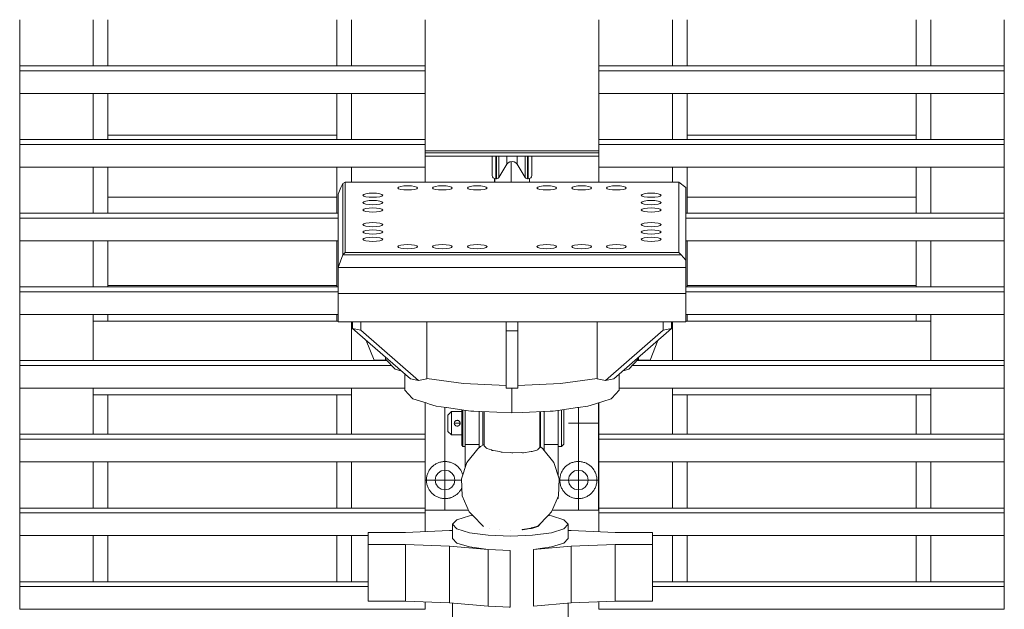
# Model space of a CAD drawing. Header units: millimetres. Extents: x 53746 to 116821, y -810352 to -765802.
# Tile 248 of 256: x 97089 to 97938, y -789579 to -789071. Entities that reach past the tile are written whole.
import ezdxf

# ---------------------------------------------------------------- set-up
doc = ezdxf.new("R2010")
doc.units = ezdxf.units.MM
doc.header["$MEASUREMENT"] = 0
doc.linetypes.add('DGN Style 2', pattern=[1526.188139, 1017.458759, -508.72938])
doc.linetypes.add('DGN Style 4', pattern=[2290.351719, 1144.460571, -572.230286, 1.430576, -572.230286])
for name, color, linetype, lineweight in [('Main Cradle', 7, 'Continuous', 0), ('Main Cradle Rails', 7, 'Continuous', 0), ('Main Cradle Tower', 7, 'Continuous', 0), ('Main Cradle Tower Rail Frame', 7, 'Continuous', 0)]:
    doc.layers.add(name, color=color, linetype=linetype, lineweight=lineweight)

# ---------------------------------------------------------------- blocks, each defined once
blk = doc.blocks.new('*U57')
at = {"layer": 'Main Cradle', "color": 7, "linetype": 'Continuous', "lineweight": 0}
for p, q in [((11882.38, -1093.78), (12079.8, -1093.78)), ((12381.86, -1093.78), (12579.33, -1093.78))]:
    blk.add_line(p, q, dxfattribs=at)
at = {"layer": 'Main Cradle Tower', "color": 7, "linetype": 'Continuous', "lineweight": 0}
for p, q in [((11806.32, -1033.87), (11806.32, -994.11)), ((11869.82, -994.11), (11869.82, -1033.87)), ((11882.38, -1033.87), (11882.38, -994.11)), ((12079.8, -994.11), (12079.8, -1033.87)), ((12092.36, -994.11), (12092.36, -1033.87)), ((12305.8, -994.11), (12305.8, -1033.87)), ((12369.36, -994.11), (12369.36, -1033.87)), ((12381.86, -1033.87), (12381.86, -994.11)), ((12579.33, -994.11), (12579.33, -1033.87)), ((12591.89, -994.11), (12591.89, -1033.87)), ((12655.39, -1033.87), (12655.39, -994.11)), ((11806.32, -1033.87), (11806.32, -1038.11)), ((12155.91, -1033.87), (11806.32, -1033.87)), ((12155.91, -1033.87), (12155.91, -1038.11)), ((12305.8, -1033.87), (12305.8, -1038.11)), ((12655.39, -1033.87), (12305.8, -1033.87)), ((12655.39, -1033.87), (12655.39, -1038.11)), ((12155.91, -1038.11), (11806.32, -1038.11)), ((12655.39, -1038.11), (12305.8, -1038.11)), ((11806.32, -1097.42), (11806.32, -1057.65)), ((12155.91, -1057.65), (11806.32, -1057.65)), ((11869.82, -1057.65), (11869.82, -1097.42)), ((11882.38, -1097.42), (11882.38, -1057.65)), ((12079.8, -1057.65), (12079.8, -1097.42)), ((12092.36, -1057.65), (12092.36, -1097.42)), ((12655.39, -1057.65), (12305.8, -1057.65)), ((12305.8, -1057.65), (12305.8, -1097.42)), ((12369.36, -1057.65), (12369.36, -1097.42)), ((12381.86, -1097.42), (12381.86, -1057.65)), ((12579.33, -1057.65), (12579.33, -1097.42)), ((12591.89, -1057.65), (12591.89, -1097.42)), ((12655.39, -1097.42), (12655.39, -1057.65)), ((11806.32, -1097.42), (11806.32, -1101.65)), ((12155.91, -1097.42), (11806.32, -1097.42)), ((12155.91, -1101.65), (11806.32, -1101.65)), ((12155.91, -1097.42), (12155.91, -1101.65)), ((12305.8, -1097.42), (12305.8, -1101.65)), ((12655.39, -1097.42), (12305.8, -1097.42)), ((12655.39, -1101.65), (12305.8, -1101.65)), ((12655.39, -1097.42), (12655.39, -1101.65)), ((12305.8, -1107.29), (12155.91, -1107.29)), ((12305.8, -1109.03), (12155.91, -1109.03)), ((12155.91, -1111.81), (12305.8, -1111.81)), ((12226.34, -1111.81), (12226.34, -1118.79)), ((12235.37, -1118.79), (12235.37, -1111.81)), ((12242.16, -1119.99), (12242.16, -1130.07)), ((11806.32, -1160.96), (11806.32, -1121.2)), ((12155.91, -1121.2), (11806.32, -1121.2)), ((11869.82, -1121.2), (11869.82, -1160.96)), ((11882.38, -1147.26), (11882.38, -1121.2)), ((12079.8, -1121.2), (12079.8, -1147.26)), ((12092.36, -1121.2), (12092.36, -1134.08)), ((12155.86, -1121.2), (12155.86, -1134.08)), ((12216.83, -1121.03), (12216.83, -1131.28)), ((12217.41, -1121.03), (12217.41, -1131.28)), ((12244.31, -1121.03), (12244.31, -1131.28)), ((12244.88, -1121.03), (12244.88, -1131.28)), ((12655.39, -1121.2), (12305.8, -1121.2)), ((12305.8, -1121.2), (12305.8, -1134.08)), ((12305.86, -1134.08), (12305.86, -1121.2)), ((12369.36, -1121.2), (12369.36, -1134.08)), ((12381.86, -1147.26), (12381.86, -1121.2)), ((12579.33, -1121.2), (12579.33, -1147.26)), ((12591.89, -1121.2), (12591.89, -1160.96)), ((12655.39, -1160.96), (12655.39, -1121.2)), ((12083.34, -1138.68), (12085.1, -1135.43)), ((12086.86, -1134.08), (12085.1, -1135.43)), ((12085.1, -1135.43), (12085.1, -1196.91)), ((12086.86, -1134.08), (12086.86, -1135.72)), ((12134.85, -1137.88), (12137.6, -1137.49)), ((12284.85, -1137.88), (12287.6, -1137.49)), ((12374.86, -1134.08), (12335.86, -1134.08)), ((12374.86, -1135.72), (12374.86, -1134.08)), ((12374.86, -1134.08), (12380.86, -1138.68)), ((12083.34, -1138.68), (12080.86, -1144.55)), ((12080.86, -1144.55), (12080.86, -1207.82)), ((12104.85, -1144.2), (12107.6, -1143.81)), ((12170.86, -1140.94), (12167.6, -1140.8)), ((12192.36, -1139.14), (12193, -1138.46)), ((12193, -1138.46), (12194.85, -1137.88)), ((12268.71, -1139.83), (12266.87, -1140.41)), ((12328.71, -1138.46), (12329.36, -1139.14)), ((12354.11, -1143.81), (12356.87, -1144.2)), ((12380.86, -1201.43), (12380.86, -1138.68)), ((11869.82, -1148.67), (11869.82, -1148.66)), ((11882.38, -1147.26), (12079.8, -1147.26)), ((11882.38, -1160.96), (11882.38, -1147.26)), ((12079.8, -1147.26), (12079.8, -1160.96)), ((12107.6, -1153.45), (12104.85, -1153.07)), ((12344.85, -1153.07), (12343, -1152.48)), ((12381.86, -1147.26), (12579.33, -1147.26)), ((12381.86, -1160.96), (12381.86, -1147.26)), ((12579.33, -1147.26), (12579.33, -1160.96)), ((12591.89, -1148.67), (12591.89, -1148.66)), ((11806.32, -1160.96), (11806.32, -1165.2)), ((12080.86, -1160.96), (11806.32, -1160.96)), ((12104.85, -1159.39), (12103, -1158.81)), ((12359.36, -1158.13), (12358.71, -1158.81)), ((12655.39, -1160.96), (12380.86, -1160.96)), ((12655.39, -1160.96), (12655.39, -1165.2)), ((12080.86, -1165.2), (11806.32, -1165.2)), ((12116.87, -1169.51), (12118.71, -1170.09)), ((12118.71, -1170.09), (12119.36, -1170.78)), ((12344.85, -1172.05), (12343, -1171.47)), ((12655.39, -1165.2), (12380.86, -1165.2)), ((12116.87, -1175.84), (12118.71, -1176.42)), ((12118.71, -1176.42), (12119.36, -1177.11)), ((12347.6, -1178.76), (12350.86, -1178.9)), ((11806.32, -1190.47), (11806.32, -1184.74)), ((11806.32, -1224.5), (11806.32, -1184.74)), ((12080.86, -1184.74), (11806.32, -1184.74)), ((11869.82, -1184.74), (11869.82, -1224.5)), ((11882.38, -1223.32), (11882.38, -1184.74)), ((12079.8, -1184.74), (12079.8, -1223.32)), ((12104.85, -1184.7), (12103, -1184.12)), ((12344.85, -1184.7), (12343, -1184.12)), ((12655.39, -1184.74), (12380.86, -1184.74)), ((12381.86, -1223.32), (12381.86, -1184.74)), ((12579.33, -1184.74), (12579.33, -1223.32)), ((12591.89, -1184.74), (12591.89, -1224.5)), ((12655.39, -1190.47), (12655.39, -1184.74)), ((12655.39, -1224.5), (12655.39, -1184.74)), ((11806.32, -1224.5), (11806.32, -1190.47)), ((11869.82, -1189.49), (11869.82, -1189.49)), ((12080.86, -1207.82), (12085.1, -1196.91)), ((12085.1, -1196.91), (12086.86, -1194.83)), ((12085.1, -1196.91), (12376.61, -1196.91)), ((12146.87, -1191.03), (12144.11, -1191.42)), ((12178.71, -1190.45), (12176.87, -1191.03)), ((12206.87, -1191.03), (12204.11, -1191.42)), ((12266.87, -1191.03), (12264.11, -1191.42)), ((12296.87, -1191.03), (12294.11, -1191.42)), ((12326.87, -1191.03), (12324.11, -1191.42)), ((12335.86, -1194.83), (12374.86, -1194.83)), ((12376.61, -1196.91), (12374.86, -1194.83)), ((12376.61, -1196.91), (12380.86, -1201.43)), ((12591.89, -1189.49), (12591.89, -1189.49)), ((12655.39, -1224.5), (12655.39, -1190.47)), ((12380.86, -1201.43), (12380.86, -1207.82)), ((12080.86, -1207.82), (12080.86, -1230.3)), ((12080.86, -1207.82), (12380.86, -1207.82)), ((12380.86, -1207.82), (12380.86, -1230.3)), ((11806.32, -1224.5), (11806.32, -1228.74)), ((12080.86, -1224.5), (11806.32, -1224.5)), ((12080.86, -1228.74), (11806.32, -1228.74)), ((12079.8, -1223.32), (11882.38, -1223.32)), ((11882.38, -1224.5), (11882.38, -1223.32)), ((11882.38, -1223.32), (11882.38, -1223.32)), ((12079.8, -1223.32), (12079.8, -1224.5)), ((12079.8, -1223.32), (12079.8, -1223.32)), ((12080.86, -1230.3), (12080.86, -1254.74)), ((12655.39, -1224.5), (12380.86, -1224.5)), ((12655.39, -1228.74), (12380.86, -1228.74)), ((12380.86, -1254.74), (12380.86, -1230.3)), ((12579.33, -1223.32), (12381.86, -1223.32)), ((12381.86, -1224.5), (12381.86, -1223.32)), ((12579.33, -1223.32), (12579.33, -1224.5)), ((12579.33, -1223.32), (12579.33, -1223.32)), ((12655.39, -1224.5), (12655.39, -1228.74)), ((11806.32, -1288.05), (11806.32, -1248.29)), ((11806.32, -1288.05), (11806.32, -1248.29)), ((12080.86, -1248.29), (11806.32, -1248.29)), ((11869.82, -1248.29), (11869.82, -1288.05)), ((12080.86, -1254.07), (11869.82, -1254.07)), ((11882.38, -1254.07), (11882.38, -1248.29)), ((12079.8, -1248.29), (12079.8, -1254.07)), ((12080.86, -1254.74), (12093.86, -1254.74)), ((12092.36, -1254.74), (12092.36, -1288.05)), ((12369.36, -1254.74), (12369.36, -1288.05)), ((12655.39, -1248.29), (12380.86, -1248.29)), ((12380.86, -1254.07), (12591.89, -1254.07)), ((12381.86, -1254.07), (12381.86, -1248.29)), ((12579.33, -1248.29), (12579.33, -1254.07)), ((12591.89, -1248.29), (12591.89, -1288.05)), ((12655.39, -1288.05), (12655.39, -1248.29)), ((12655.39, -1288.05), (12655.39, -1248.29)), ((12100.45, -1261.9), (12093.37, -1260.4)), ((12235.88, -1262.41), (12225.88, -1262.41)), ((12368.41, -1260.39), (12361.33, -1261.88)), ((12105.21, -1270.67), (12111.86, -1287.69)), ((12356.48, -1270.74), (12349.86, -1287.69)), ((11806.32, -1288.05), (11806.32, -1292.28)), ((12123.15, -1288.05), (11806.32, -1288.05)), ((12111.86, -1287.69), (12111.86, -1287.69)), ((12655.39, -1288.05), (12338.5, -1288.05)), ((12339.83, -1286.64), (12339.83, -1285.18)), ((12349.86, -1287.69), (12349.86, -1287.69)), ((12655.39, -1288.05), (12655.39, -1292.28)), ((12127.15, -1292.28), (11806.32, -1292.28)), ((12655.39, -1292.28), (12334.51, -1292.28)), ((12150.29, -1305.14), (12143.22, -1303.65)), ((12318.56, -1303.64), (12311.49, -1305.13)), ((11806.32, -1351.59), (11806.32, -1311.83)), ((11806.32, -1351.59), (11806.32, -1311.83)), ((12138.33, -1311.83), (11806.32, -1311.83)), ((11869.82, -1311.83), (11869.82, -1351.59)), ((12092.36, -1311.83), (12092.36, -1351.59)), ((12235.88, -1311.74), (12225.88, -1311.74)), ((12230.83, -1311.74), (12230.83, -1333.03)), ((12230.83, -1333.03), (12230.83, -1311.74)), ((12655.39, -1311.83), (12323.33, -1311.83)), ((12369.36, -1311.83), (12369.36, -1351.59)), ((12591.89, -1311.83), (12591.89, -1351.59)), ((12655.39, -1351.59), (12655.39, -1311.83)), ((12655.39, -1351.59), (12655.39, -1311.83)), ((12092.36, -1317.57), (11869.82, -1317.57)), ((11882.38, -1351.59), (11882.38, -1317.57)), ((12079.8, -1317.57), (12079.8, -1351.59)), ((12305.57, -1324.37), (12305.57, -1417.03)), ((12305.8, -1324.3), (12305.8, -1351.59)), ((12369.36, -1317.57), (12591.89, -1317.57)), ((12381.86, -1351.59), (12381.86, -1317.57)), ((12579.33, -1317.57), (12579.33, -1351.59)), ((12190.57, -1332.33), (12190.57, -1330.86)), ((12206.83, -1361.33), (12206.83, -1332.03)), ((12254.83, -1332.03), (12254.83, -1362.94)), ((12270.57, -1330.94), (12270.57, -1332.24)), ((12181.19, -1341.29), (12181.08, -1342.03)), ((12181.81, -1340.27), (12181.67, -1340.41)), ((12182.57, -1339.75), (12181.81, -1340.27)), ((12182.34, -1339.85), (12182.35, -1339.85)), ((12182.85, -1339.65), (12182.62, -1339.73)), ((12183.32, -1339.56), (12182.76, -1339.67)), ((12184.25, -1339.63), (12184.26, -1339.63)), ((12184.62, -1339.77), (12184.63, -1339.77)), ((12185.33, -1340.27), (12185.37, -1340.31)), ((12185.87, -1341.08), (12185.59, -1340.57)), ((12185.6, -1340.58), (12185.61, -1340.58)), ((12185.96, -1341.31), (12185.87, -1341.08)), ((12186.04, -1341.69), (12185.96, -1341.31)), ((12185.96, -1341.31), (12185.96, -1341.31)), ((12255.57, -1333.61), (12255.57, -1342.03)), ((12175.57, -1342.03), (12175.57, -1344.71)), ((12181.08, -1342.29), (12181.08, -1342.03)), ((12181.17, -1342.72), (12181.16, -1342.72)), ((12181.26, -1342.99), (12181.77, -1343.77)), ((12181.75, -1343.75), (12181.75, -1343.75)), ((12181.82, -1343.81), (12182.42, -1344.25)), ((12182.09, -1344.05), (12182.04, -1344.01)), ((12182.42, -1344.26), (12182.09, -1344.05)), ((12182.42, -1344.26), (12182.43, -1344.26)), ((12182.51, -1344.29), (12182.62, -1344.33)), ((12183.23, -1344.51), (12183.56, -1344.53)), ((12183.67, -1344.53), (12184.06, -1344.48)), ((12184.06, -1344.48), (12183.67, -1344.53)), ((12183.67, -1344.53), (12183.67, -1344.53)), ((12184.06, -1344.48), (12184.52, -1344.34)), ((12184.06, -1344.48), (12184.06, -1344.48)), ((12184.09, -1344.48), (12184.49, -1344.36)), ((12184.82, -1344.2), (12184.82, -1344.2)), ((12184.87, -1344.16), (12185.33, -1343.8)), ((12185.14, -1343.97), (12185.19, -1343.94)), ((12185.33, -1343.79), (12185.46, -1343.67)), ((12186, -1342.6), (12185.89, -1342.95)), ((12186.06, -1342.03), (12186.05, -1341.72)), ((12275.57, -1348.92), (12275.57, -1354.76)), ((11806.32, -1351.59), (11806.32, -1355.83)), ((12155.91, -1351.59), (11806.32, -1351.59)), ((12155.91, -1355.83), (11806.32, -1355.83)), ((12155.91, -1351.59), (12155.91, -1355.83)), ((12187.57, -1359.59), (12187.57, -1355.47)), ((12305.8, -1351.59), (12305.8, -1355.83)), ((12655.39, -1351.59), (12305.8, -1351.59)), ((12655.39, -1355.83), (12305.8, -1355.83)), ((12655.39, -1351.59), (12655.39, -1355.83)), ((12190.57, -1360.46), (12202.57, -1360.46)), ((12206.97, -1361.49), (12206.83, -1361.33)), ((12209.07, -1363.66), (12208.65, -1363.53)), ((12253, -1364.89), (12248.23, -1366.4)), ((12270.57, -1360.46), (12258.57, -1360.46)), ((12258.57, -1364.03), (12258.57, -1365.66)), ((12155.91, -1375.38), (11806.32, -1375.38)), ((11806.32, -1415.14), (11806.32, -1375.38)), ((11806.32, -1415.14), (11806.32, -1375.38)), ((11869.82, -1375.38), (11869.82, -1415.14)), ((11882.38, -1415.14), (11882.38, -1375.38)), ((12079.8, -1375.38), (12079.8, -1415.14)), ((12092.36, -1375.38), (12092.36, -1415.14)), ((12231.58, -1367.63), (12230.83, -1367.66)), ((12655.39, -1375.38), (12305.8, -1375.38)), ((12305.8, -1375.38), (12305.8, -1402.4)), ((12369.36, -1375.38), (12369.36, -1415.14)), ((12381.86, -1415.14), (12381.86, -1375.38)), ((12579.33, -1375.38), (12579.33, -1415.14)), ((12591.89, -1375.38), (12591.89, -1415.14)), ((12655.39, -1415.14), (12655.39, -1375.38)), ((12655.39, -1415.14), (12655.39, -1375.38)), ((12288.07, -1382.53), (12291.32, -1383.18)), ((12381.86, -1377.3), (12381.91, -1377.3)), ((12381.91, -1377.3), (12381.91, -1385.82)), ((12381.86, -1385.52), (12381.91, -1385.82)), ((12381.91, -1389.3), (12381.86, -1389.3)), ((12381.91, -1385.82), (12381.91, -1389.3)), ((12167.06, -1397.04), (12169.82, -1398.89)), ((11869.82, -1403.72), (11869.82, -1403.72)), ((12092.36, -1403.72), (12092.36, -1403.72)), ((12270.57, -1407.03), (12269.9, -1407.03)), ((12305.8, -1402.4), (12305.8, -1415.14)), ((12369.36, -1403.72), (12369.36, -1403.72)), ((12591.89, -1403.72), (12591.89, -1403.72)), ((11806.32, -1415.14), (11806.32, -1419.37)), ((12155.91, -1415.14), (11806.32, -1415.14)), ((12155.91, -1415.14), (12155.91, -1419.37)), ((12193.37, -1417.03), (12155.91, -1417.03)), ((12305.57, -1417.03), (12265.53, -1417.03)), ((12305.8, -1415.14), (12305.8, -1419.37)), ((12655.39, -1415.14), (12305.8, -1415.14)), ((12655.39, -1415.14), (12655.39, -1419.37)), ((12155.91, -1419.37), (11806.32, -1419.37)), ((12155.91, -1419.37), (12155.91, -1435.52)), ((12305.8, -1419.37), (12305.8, -1435.64)), ((12655.39, -1419.37), (12305.8, -1419.37)), ((12138.94, -1436.21), (12176.95, -1434.66)), ((12176.95, -1434.66), (12179.42, -1434.46)), ((12206.31, -1431.1), (12206.31, -1431.1)), ((12211.7, -1432.77), (12211.71, -1432.78)), ((12219.82, -1433.9), (12219.84, -1433.9)), ((12229.42, -1434.3), (12229.45, -1434.3)), ((12239.04, -1433.9), (12239.06, -1433.9)), ((12239.48, -1433.85), (12240.01, -1433.61)), ((12240.01, -1433.61), (12241.7, -1433.37)), ((12246.5, -1432.93), (12247.34, -1432.82)), ((12248.93, -1431.94), (12253, -1430.66)), ((12254.83, -1428.82), (12254.83, -1429.26)), ((12281.84, -1434.66), (12279.42, -1434.46)), ((12319.85, -1436.21), (12281.84, -1434.66)), ((11806.32, -1450.46), (11806.32, -1438.92)), ((11806.32, -1478.68), (11806.32, -1438.92)), ((12106.92, -1438.92), (11806.32, -1438.92)), ((11869.82, -1438.92), (11869.82, -1478.68)), ((11882.38, -1478.68), (11882.38, -1438.92)), ((12079.8, -1438.92), (12079.8, -1478.68)), ((12092.36, -1438.92), (12092.36, -1478.68)), ((12106.92, -1446.51), (12106.92, -1436.21)), ((12106.92, -1436.21), (12138.94, -1436.21)), ((12351.87, -1436.21), (12319.85, -1436.21)), ((12351.87, -1436.21), (12351.87, -1446.51)), ((12655.39, -1438.92), (12351.87, -1438.92)), ((12369.36, -1438.92), (12369.36, -1478.68)), ((12381.86, -1478.68), (12381.86, -1438.92)), ((12579.33, -1438.92), (12579.33, -1478.68)), ((12591.89, -1438.92), (12591.89, -1478.68)), ((12655.39, -1450.46), (12655.39, -1438.92)), ((12655.39, -1478.68), (12655.39, -1438.92)), ((11806.32, -1478.68), (11806.32, -1450.46)), ((11869.82, -1449.49), (11869.82, -1449.49)), ((12092.36, -1449.49), (12092.36, -1449.49)), ((12106.92, -1495.43), (12106.92, -1446.51)), ((12138.94, -1446.51), (12106.92, -1446.51)), ((12138.94, -1495.43), (12138.94, -1446.51)), ((12138.94, -1446.51), (12176.95, -1448.05)), ((12176.95, -1496.98), (12176.95, -1448.05)), ((12176.95, -1448.05), (12210.39, -1450.88)), ((12210.29, -1450.87), (12229.41, -1451.65)), ((12210.39, -1499.81), (12210.39, -1450.88)), ((12210.39, -1450.88), (12229.41, -1451.65)), ((12229.41, -1451.65), (12229.41, -1500.58)), ((12281.84, -1448.05), (12249.38, -1450.8)), ((12249.38, -1499.73), (12249.38, -1450.8)), ((12319.85, -1446.51), (12281.84, -1448.05)), ((12281.84, -1496.98), (12281.84, -1448.05)), ((12319.85, -1495.43), (12319.85, -1446.51)), ((12351.87, -1446.51), (12319.85, -1446.51)), ((12351.87, -1495.43), (12351.87, -1446.51)), ((12369.36, -1449.49), (12369.36, -1449.49)), ((12591.89, -1449.49), (12591.89, -1449.49)), ((12655.39, -1478.68), (12655.39, -1450.46)), ((11806.32, -1478.68), (11806.32, -1482.92)), ((12106.92, -1478.68), (11806.32, -1478.68)), ((12106.92, -1482.92), (11806.32, -1482.92)), ((12655.39, -1478.68), (12351.87, -1478.68)), ((12655.39, -1482.92), (12351.87, -1482.92)), ((12655.39, -1478.68), (12655.39, -1482.92)), ((12155.91, -1502.46), (11806.32, -1502.46)), ((12106.92, -1495.43), (12138.94, -1495.43)), ((12176.95, -1496.98), (12138.94, -1495.43)), ((12210.39, -1499.81), (12176.95, -1496.98)), ((12229.41, -1500.58), (12210.39, -1499.81)), ((12228.41, -1500.54), (12229.41, -1500.58)), ((12249.38, -1499.73), (12281.84, -1496.98)), ((12249.39, -1499.73), (12249.38, -1499.73)), ((12281.84, -1496.98), (12319.85, -1495.43)), ((12655.39, -1502.46), (12305.8, -1502.46)), ((12319.85, -1495.43), (12351.87, -1495.43))]:
    blk.add_line(p, q, dxfattribs=at)
at = {"layer": 'Main Cradle Tower', "color": 7, "linetype": 'DGN Style 4', "lineweight": 0}
for p, q in [((12230.09, -1134.08), (12230.08, -1116.39)), ((12173.07, -1417.03), (12173.07, -1328.4)), ((12288.07, -1417.03), (12288.07, -1328.47)), ((12186.06, -1342.03), (12181.08, -1342.03)), ((12305.8, -1342.03), (12279.65, -1342.03)), ((12187.39, -1391.03), (12155.86, -1391.03)), ((12271.51, -1391.03), (12305.57, -1391.03))]:
    blk.add_line(p, q, dxfattribs=at)
at = {"layer": 'Main Cradle Tower', "color": 7, "linetype": 'Continuous', "lineweight": 0, "flags": 128}
for points in [[(12155.86, -994.11), (12155.86, -1032.92), (12155.86, -1033.87)], [(12305.86, -1033.87), (12305.86, -1032.92), (12305.86, -994.11)], [(11806.32, -1038.11), (11806.32, -1057.65), (11806.32, -1057.65)], [(12155.91, -1038.11), (12155.91, -1057.65), (12155.91, -1057.65)], [(12305.8, -1038.11), (12305.8, -1057.65), (12305.8, -1057.65)], [(12655.39, -1038.11), (12655.39, -1057.65), (12655.39, -1057.65)], [(12155.86, -1057.65), (12155.86, -1075.73), (12155.86, -1096.37), (12155.86, -1097.42)], [(12305.86, -1097.42), (12305.86, -1096.37), (12305.86, -1075.73), (12305.86, -1057.65)], [(11806.32, -1101.65), (11806.32, -1121.2), (11806.32, -1121.2)], [(12155.91, -1101.65), (12155.91, -1121.2), (12155.91, -1121.2)], [(12305.8, -1101.65), (12305.8, -1121.2), (12305.8, -1121.2)], [(12655.39, -1101.65), (12655.39, -1121.2), (12655.39, -1121.2)], [(12247.88, -1111.81), (12247.88, -1118.49), (12247.88, -1128.32), (12247.65, -1129.45), (12247, -1130.41), (12246.03, -1131.05), (12244.88, -1131.28), (12244.31, -1131.28), (12243.46, -1131.13), (12242.71, -1130.71), (12242.16, -1130.07), (12235.37, -1118.79), (12234.2, -1117.44), (12232.63, -1116.56), (12230.86, -1116.26), (12229.08, -1116.56), (12227.51, -1117.44), (12226.34, -1118.79), (12219.56, -1130.07), (12219, -1130.71), (12218.25, -1131.13), (12217.41, -1131.28), (12216.83, -1131.28), (12215.68, -1131.05), (12214.71, -1130.41), (12214.06, -1129.45), (12213.83, -1128.32), (12213.83, -1118.49), (12213.83, -1111.81)], [(12216.83, -1111.81), (12216.83, -1121.03), (12216.83, -1121.03)], [(12217.41, -1111.81), (12217.41, -1121.03), (12217.41, -1121.03)], [(12219.56, -1111.81), (12219.56, -1119.99), (12219.56, -1130.07)], [(12242.16, -1111.81), (12242.16, -1119.99), (12242.16, -1119.99)], [(12244.31, -1111.81), (12244.31, -1121.03), (12244.31, -1121.03)], [(12244.88, -1111.81), (12244.88, -1121.03), (12244.88, -1121.03)], [(12335.86, -1134.08), (12305.86, -1134.08), (12275.86, -1134.08), (12230.86, -1134.08), (12155.86, -1134.08), (12125.86, -1134.08), (12094.61, -1134.08), (12086.86, -1134.08)], [(12086.86, -1135.72), (12086.86, -1142.31), (12086.86, -1148.63), (12086.86, -1164.45), (12086.86, -1173.94), (12086.86, -1180.27), (12086.86, -1186.6), (12086.86, -1194.83), (12094.61, -1194.83), (12125.86, -1194.83), (12155.86, -1194.83), (12230.86, -1194.83), (12275.86, -1194.83), (12305.86, -1194.83), (12335.86, -1194.83)], [(12137.6, -1137.49), (12140.86, -1137.35), (12144.11, -1137.49), (12146.87, -1137.88), (12148.71, -1138.46), (12149.36, -1139.14)], [(12162.36, -1139.14), (12163, -1138.46), (12164.85, -1137.88), (12167.6, -1137.49), (12170.86, -1137.35), (12174.11, -1137.49), (12176.87, -1137.88), (12178.71, -1138.46), (12179.36, -1139.14)], [(12194.85, -1137.88), (12197.6, -1137.49), (12200.86, -1137.35), (12204.11, -1137.49), (12206.87, -1137.88), (12208.71, -1138.46), (12209.36, -1139.14)], [(12252.36, -1139.14), (12253, -1138.46), (12254.85, -1137.88), (12257.6, -1137.49), (12260.86, -1137.35), (12264.11, -1137.49), (12266.87, -1137.88), (12268.71, -1138.46), (12269.36, -1139.14)], [(12287.6, -1137.49), (12290.86, -1137.35), (12294.11, -1137.49), (12296.87, -1137.88), (12298.71, -1138.46), (12299.36, -1139.14)], [(12312.36, -1139.14), (12313, -1138.46), (12314.85, -1137.88), (12317.6, -1137.49), (12320.86, -1137.35), (12324.11, -1137.49), (12326.87, -1137.88), (12328.71, -1138.46)], [(12374.86, -1194.83), (12374.86, -1186.6), (12374.86, -1180.27), (12374.86, -1173.94), (12374.86, -1164.45), (12374.86, -1148.63), (12374.86, -1142.31), (12374.86, -1135.72)], [(12102.36, -1145.47), (12103, -1144.78), (12104.85, -1144.2)], [(12119.36, -1145.47), (12119.36, -1145.47), (12118.71, -1146.16), (12116.87, -1146.74), (12114.11, -1147.13), (12110.86, -1147.26), (12107.6, -1147.13), (12104.85, -1146.74), (12103, -1146.16), (12102.36, -1145.47), (12102.36, -1145.47)], [(12107.6, -1143.81), (12110.86, -1143.68), (12114.11, -1143.81), (12116.87, -1144.2), (12118.71, -1144.78), (12119.36, -1145.47)], [(12132.36, -1139.14), (12133, -1138.46), (12134.85, -1137.88)], [(12149.36, -1139.14), (12149.36, -1139.14), (12148.71, -1139.83), (12146.87, -1140.41), (12144.11, -1140.8), (12140.86, -1140.94), (12137.6, -1140.8), (12134.85, -1140.41), (12133, -1139.83), (12132.36, -1139.14), (12132.36, -1139.14)], [(12167.6, -1140.8), (12164.85, -1140.41), (12163, -1139.83), (12162.36, -1139.14), (12162.36, -1139.14)], [(12179.36, -1139.14), (12179.36, -1139.14), (12178.71, -1139.83), (12176.87, -1140.41), (12174.11, -1140.8), (12170.86, -1140.94)], [(12209.36, -1139.14), (12209.36, -1139.14), (12208.71, -1139.83), (12206.87, -1140.41), (12204.11, -1140.8), (12200.86, -1140.94), (12197.6, -1140.8), (12194.85, -1140.41), (12193, -1139.83), (12192.36, -1139.14), (12192.36, -1139.14)], [(12266.87, -1140.41), (12264.11, -1140.8), (12260.86, -1140.94), (12257.6, -1140.8), (12254.85, -1140.41), (12253, -1139.83), (12252.36, -1139.14), (12252.36, -1139.14)], [(12269.36, -1139.14), (12269.36, -1139.14), (12268.71, -1139.83)], [(12282.36, -1139.14), (12283, -1138.46), (12284.85, -1137.88)], [(12299.36, -1139.14), (12299.36, -1139.14), (12298.71, -1139.83), (12296.87, -1140.41), (12294.11, -1140.8), (12290.86, -1140.94), (12287.6, -1140.8), (12284.85, -1140.41), (12283, -1139.83), (12282.36, -1139.14), (12282.36, -1139.14)], [(12329.36, -1139.14), (12329.36, -1139.14), (12328.71, -1139.83), (12326.87, -1140.41), (12324.11, -1140.8), (12320.86, -1140.94), (12317.6, -1140.8), (12314.85, -1140.41), (12313, -1139.83), (12312.36, -1139.14), (12312.36, -1139.14)], [(12342.36, -1145.47), (12343, -1144.78), (12344.85, -1144.2), (12347.6, -1143.81), (12350.86, -1143.68), (12354.11, -1143.81)], [(12359.36, -1145.47), (12359.36, -1145.47), (12358.71, -1146.16), (12356.87, -1146.74), (12354.11, -1147.13), (12350.86, -1147.26), (12347.6, -1147.13), (12344.85, -1146.74), (12343, -1146.16), (12342.36, -1145.47), (12342.36, -1145.47)], [(12356.87, -1144.2), (12358.71, -1144.78), (12359.36, -1145.47)], [(12102.36, -1151.8), (12103, -1151.11), (12104.85, -1150.53), (12107.6, -1150.14), (12110.86, -1150.01), (12114.11, -1150.14), (12116.87, -1150.53), (12118.71, -1151.11), (12119.36, -1151.8)], [(12104.85, -1153.07), (12103, -1152.48), (12102.36, -1151.8), (12102.36, -1151.8)], [(12119.36, -1151.8), (12119.36, -1151.8), (12118.71, -1152.48), (12116.87, -1153.07), (12114.11, -1153.45), (12110.86, -1153.59), (12107.6, -1153.45)], [(12342.36, -1151.8), (12343, -1151.11), (12344.85, -1150.53), (12347.6, -1150.14), (12350.86, -1150.01), (12354.11, -1150.14), (12356.87, -1150.53), (12358.71, -1151.11), (12359.36, -1151.8)], [(12343, -1152.48), (12342.36, -1151.8), (12342.36, -1151.8)], [(12359.36, -1151.8), (12359.36, -1151.8), (12358.71, -1152.48), (12356.87, -1153.07), (12354.11, -1153.45), (12350.86, -1153.59), (12347.6, -1153.45), (12344.85, -1153.07)], [(12102.36, -1158.13), (12103, -1157.44), (12104.85, -1156.86), (12107.6, -1156.47), (12110.86, -1156.33), (12114.11, -1156.47), (12116.87, -1156.86), (12118.71, -1157.44), (12119.36, -1158.13)], [(12103, -1158.81), (12102.36, -1158.13), (12102.36, -1158.13)], [(12119.36, -1158.13), (12119.36, -1158.13), (12118.71, -1158.81), (12116.87, -1159.39), (12114.11, -1159.78), (12110.86, -1159.92), (12107.6, -1159.78), (12104.85, -1159.39)], [(12342.36, -1158.13), (12343, -1157.44), (12344.85, -1156.86), (12347.6, -1156.47), (12350.86, -1156.33), (12354.11, -1156.47), (12356.87, -1156.86), (12358.71, -1157.44), (12359.36, -1158.13)], [(12358.71, -1158.81), (12356.87, -1159.39), (12354.11, -1159.78), (12350.86, -1159.92), (12347.6, -1159.78), (12344.85, -1159.39), (12343, -1158.81), (12342.36, -1158.13), (12342.36, -1158.13)], [(11806.32, -1165.2), (11806.32, -1184.74), (11806.32, -1184.74)], [(12102.36, -1170.78), (12103, -1170.09), (12104.85, -1169.51), (12107.6, -1169.12), (12110.86, -1168.99), (12114.11, -1169.12), (12116.87, -1169.51)], [(12119.36, -1170.78), (12119.36, -1170.78), (12118.71, -1171.47), (12116.87, -1172.05), (12114.11, -1172.44), (12110.86, -1172.57), (12107.6, -1172.44), (12104.85, -1172.05), (12103, -1171.47), (12102.36, -1170.78), (12102.36, -1170.78)], [(12342.36, -1170.78), (12343, -1170.09), (12344.85, -1169.51), (12347.6, -1169.12), (12350.86, -1168.99), (12354.11, -1169.12), (12356.87, -1169.51), (12358.71, -1170.09), (12359.36, -1170.78)], [(12343, -1171.47), (12342.36, -1170.78), (12342.36, -1170.78)], [(12359.36, -1170.78), (12359.36, -1170.78), (12358.71, -1171.47), (12356.87, -1172.05), (12354.11, -1172.44), (12350.86, -1172.57), (12347.6, -1172.44), (12344.85, -1172.05)], [(12655.39, -1165.2), (12655.39, -1184.74), (12655.39, -1184.74)], [(12102.36, -1177.11), (12103, -1176.42), (12104.85, -1175.84), (12107.6, -1175.45), (12110.86, -1175.32), (12114.11, -1175.45), (12116.87, -1175.84)], [(12119.36, -1177.11), (12119.36, -1177.11), (12118.71, -1177.79), (12116.87, -1178.38), (12114.11, -1178.76), (12110.86, -1178.9), (12107.6, -1178.76), (12104.85, -1178.38), (12103, -1177.79), (12102.36, -1177.11), (12102.36, -1177.11)], [(12359.36, -1177.11), (12358.71, -1176.42), (12356.87, -1175.84), (12354.11, -1175.45), (12350.86, -1175.32), (12347.6, -1175.45), (12344.85, -1175.84), (12343, -1176.42), (12342.36, -1177.11)], [(12347.6, -1178.76), (12344.85, -1178.38), (12343, -1177.79), (12342.36, -1177.11), (12342.36, -1177.11)], [(12359.36, -1177.11), (12359.36, -1177.11), (12358.71, -1177.79), (12356.87, -1178.38), (12354.11, -1178.76), (12350.86, -1178.9)], [(12102.36, -1183.44), (12103, -1182.75), (12104.85, -1182.17), (12107.6, -1181.78), (12110.86, -1181.64), (12114.11, -1181.78), (12116.87, -1182.17), (12118.71, -1182.75), (12119.36, -1183.44)], [(12103, -1184.12), (12102.36, -1183.44), (12102.36, -1183.44)], [(12119.36, -1183.44), (12119.36, -1183.44), (12118.71, -1184.12), (12116.87, -1184.7), (12114.11, -1185.09), (12110.86, -1185.23), (12107.6, -1185.09), (12104.85, -1184.7)], [(12132.36, -1189.76), (12133, -1189.08), (12134.85, -1188.5), (12137.6, -1188.11), (12140.86, -1187.97), (12144.11, -1188.11), (12146.87, -1188.5), (12148.71, -1189.08), (12149.36, -1189.76)], [(12162.36, -1189.76), (12163, -1189.08), (12164.85, -1188.5), (12167.6, -1188.11), (12170.86, -1187.97), (12174.11, -1188.11), (12176.87, -1188.5), (12178.71, -1189.08), (12179.36, -1189.76)], [(12192.36, -1189.76), (12193, -1189.08), (12194.85, -1188.5), (12197.6, -1188.11), (12200.86, -1187.97), (12204.11, -1188.11), (12206.87, -1188.5), (12208.71, -1189.08), (12209.36, -1189.76)], [(12252.36, -1189.76), (12253, -1189.08), (12254.85, -1188.5), (12257.6, -1188.11), (12260.86, -1187.97), (12264.11, -1188.11), (12266.87, -1188.5), (12268.71, -1189.08), (12269.36, -1189.76)], [(12282.36, -1189.76), (12283, -1189.08), (12284.85, -1188.5), (12287.6, -1188.11), (12290.86, -1187.97), (12294.11, -1188.11), (12296.87, -1188.5), (12298.71, -1189.08), (12299.36, -1189.76)], [(12312.36, -1189.76), (12313, -1189.08), (12314.85, -1188.5), (12317.6, -1188.11), (12320.86, -1187.97), (12324.11, -1188.11), (12326.87, -1188.5), (12328.71, -1189.08), (12329.36, -1189.76)], [(12342.36, -1183.44), (12343, -1182.75), (12344.85, -1182.17), (12347.6, -1181.78), (12350.86, -1181.64), (12354.11, -1181.78), (12356.87, -1182.17), (12358.71, -1182.75), (12359.36, -1183.44)], [(12343, -1184.12), (12342.36, -1183.44), (12342.36, -1183.44)], [(12359.36, -1183.44), (12359.36, -1183.44), (12358.71, -1184.12), (12356.87, -1184.7), (12354.11, -1185.09), (12350.86, -1185.23), (12347.6, -1185.09), (12344.85, -1184.7)], [(12144.11, -1191.42), (12140.86, -1191.56), (12137.6, -1191.42), (12134.85, -1191.03), (12133, -1190.45), (12132.36, -1189.76), (12132.36, -1189.76)], [(12149.36, -1189.76), (12149.36, -1189.76), (12148.71, -1190.45), (12146.87, -1191.03)], [(12176.87, -1191.03), (12174.11, -1191.42), (12170.86, -1191.56), (12167.6, -1191.42), (12164.85, -1191.03), (12163, -1190.45), (12162.36, -1189.76), (12162.36, -1189.76)], [(12179.36, -1189.76), (12179.36, -1189.76), (12178.71, -1190.45)], [(12204.11, -1191.42), (12200.86, -1191.56), (12197.6, -1191.42), (12194.85, -1191.03), (12193, -1190.45), (12192.36, -1189.76), (12192.36, -1189.76)], [(12209.36, -1189.76), (12209.36, -1189.76), (12208.71, -1190.45), (12206.87, -1191.03)], [(12264.11, -1191.42), (12260.86, -1191.56), (12257.6, -1191.42), (12254.85, -1191.03), (12253, -1190.45), (12252.36, -1189.76), (12252.36, -1189.76)], [(12269.36, -1189.76), (12269.36, -1189.76), (12268.71, -1190.45), (12266.87, -1191.03)], [(12294.11, -1191.42), (12290.86, -1191.56), (12287.6, -1191.42), (12284.85, -1191.03), (12283, -1190.45), (12282.36, -1189.76), (12282.36, -1189.76)], [(12299.36, -1189.76), (12299.36, -1189.76), (12298.71, -1190.45), (12296.87, -1191.03)], [(12324.11, -1191.42), (12320.86, -1191.56), (12317.6, -1191.42), (12314.85, -1191.03), (12313, -1190.45), (12312.36, -1189.76), (12312.36, -1189.76)], [(12329.36, -1189.76), (12329.36, -1189.76), (12328.71, -1190.45), (12326.87, -1191.03)], [(11806.32, -1228.74), (11806.32, -1248.29), (11806.32, -1248.29)], [(12080.86, -1230.3), (12380.86, -1230.3), (12380.86, -1230.3)], [(12655.39, -1228.74), (12655.39, -1248.29), (12655.39, -1248.29)], [(12093.37, -1254.74), (12093.37, -1260.4), (12143.22, -1303.65)], [(12093.86, -1254.74), (12125.86, -1254.74), (12151.14, -1254.74), (12162.14, -1254.74), (12171.64, -1254.74), (12215.09, -1254.74), (12246.59, -1254.74), (12275.86, -1254.74), (12290.04, -1254.74), (12310.54, -1254.74), (12335.86, -1254.74), (12380.86, -1254.74)], [(12100.45, -1254.74), (12100.45, -1261.9), (12150.29, -1305.14)], [(12150.29, -1305.14), (12157.37, -1303.65), (12157.37, -1254.74)], [(12225.88, -1254.74), (12225.88, -1262.41), (12225.88, -1311.74)], [(12235.88, -1254.74), (12235.88, -1262.41), (12235.88, -1311.74)], [(12311.49, -1305.13), (12304.41, -1303.64), (12304.41, -1254.74)], [(12361.33, -1254.74), (12361.33, -1261.88), (12311.49, -1305.13)], [(12368.41, -1254.74), (12368.41, -1260.39), (12318.56, -1303.64)], [(12111.86, -1287.69), (12121.86, -1287.69), (12121.86, -1285.12)], [(12121.86, -1286.67), (12130.12, -1295.44), (12135.83, -1297.24)], [(12325.99, -1297.19), (12331.53, -1295.44), (12339.83, -1286.64), (12339.83, -1286.64)], [(12349.86, -1287.69), (12339.86, -1287.69), (12339.86, -1285.16)], [(11806.32, -1292.28), (11806.32, -1311.83), (11806.32, -1311.83)], [(12655.39, -1292.28), (12655.39, -1311.83), (12655.39, -1311.83)], [(12230.83, -1333.03), (12204.75, -1331.94), (12198.03, -1331.66), (12195.43, -1331.55), (12191.31, -1330.97), (12174.31, -1328.57), (12174.02, -1328.53), (12165.42, -1327.32), (12159.69, -1325.51), (12156.74, -1324.58), (12145.37, -1320.99), (12144.86, -1320.45), (12138.34, -1313.53), (12138.33, -1313.52), (12138.33, -1299.41)], [(12157.37, -1303.41), (12189.11, -1307.88), (12225.88, -1309.42)], [(12323.33, -1299.5), (12323.33, -1313.52), (12316.81, -1320.43), (12316.29, -1320.99), (12302, -1325.5), (12296.23, -1327.32), (12287.91, -1328.49), (12287.64, -1328.53), (12287.34, -1328.57), (12270.34, -1330.97), (12266.23, -1331.55), (12263.63, -1331.66), (12239.9, -1332.65), (12230.83, -1333.03)], [(12235.88, -1309.42), (12272.54, -1307.88), (12304.41, -1303.39)], [(12155.86, -1324.3), (12155.86, -1332.58), (12155.86, -1351.59)], [(12305.86, -1351.59), (12305.86, -1332.58), (12305.86, -1324.28)], [(12175.57, -1342.03), (12175.57, -1339.35), (12175.57, -1337.08), (12175.57, -1335.57), (12175.57, -1335.03), (12178.57, -1332.03), (12187.57, -1332.03)], [(12178.57, -1352.03), (12178.57, -1351.27), (12178.57, -1349.1), (12178.57, -1345.86), (12178.57, -1342.03), (12178.57, -1338.21), (12178.57, -1334.96), (12178.57, -1332.79), (12178.57, -1332.03)], [(12187.57, -1355.47), (12187.57, -1349.3), (12187.57, -1342.03), (12187.57, -1334.76), (12187.57, -1330.44)], [(12188.57, -1330.58), (12188.57, -1334.38), (12188.57, -1342.03), (12188.57, -1349.69), (12188.57, -1356.18), (12188.57, -1360.51), (12188.57, -1362.03)], [(12190.57, -1332.24), (12190.57, -1334.38), (12190.57, -1334.4)], [(12202.57, -1350.45), (12202.57, -1342.03), (12202.57, -1333.61), (12202.57, -1331.85)], [(12205.57, -1331.97), (12205.57, -1333.61), (12205.57, -1342.03), (12205.57, -1350.45), (12205.57, -1357.59), (12205.57, -1360.92)], [(12205.57, -1333.61), (12205.57, -1333.61), (12205.57, -1331.97)], [(12255.57, -1350.45), (12255.57, -1342.03), (12255.57, -1333.61), (12255.57, -1331.99)], [(12255.57, -1331.99), (12255.57, -1333.61), (12255.57, -1333.61)], [(12258.57, -1331.87), (12258.57, -1333.61), (12258.57, -1342.03), (12258.57, -1350.45), (12258.57, -1357.59), (12258.57, -1362.36), (12258.57, -1364.03), (12257.21, -1364.03)], [(12270.57, -1334.4), (12270.57, -1334.38), (12270.57, -1332.24)], [(12273.57, -1362.03), (12273.57, -1360.51), (12273.57, -1356.18), (12273.57, -1349.69), (12273.57, -1342.03), (12273.57, -1334.38), (12273.57, -1330.51)], [(12275.57, -1330.23), (12275.57, -1335.14), (12275.57, -1342.03), (12275.57, -1348.92)], [(12181.08, -1342.03), (12181.07, -1341.89), (12181.14, -1341.45), (12181.26, -1341.08), (12181.26, -1341.07), (12181.47, -1340.67), (12181.7, -1340.37), (12181.81, -1340.27), (12182.04, -1340.06), (12182.34, -1339.85)], [(12181.7, -1340.37), (12181.27, -1341.08), (12181.14, -1341.45)], [(12182.62, -1339.73), (12182.62, -1339.73), (12182.34, -1339.85), (12182.34, -1339.85)], [(12182.62, -1339.73), (12182.76, -1339.67), (12183.13, -1339.57), (12183.57, -1339.53), (12183.82, -1339.55)], [(12183.82, -1339.55), (12183.57, -1339.54), (12183.13, -1339.57)], [(12184.25, -1339.63), (12183.82, -1339.55), (12183.82, -1339.55)], [(12183.82, -1339.55), (12183.82, -1339.55), (12184.25, -1339.63), (12184.25, -1339.63)], [(12184.26, -1339.63), (12183.82, -1339.55), (12183.82, -1339.55)], [(12184.63, -1339.77), (12184.63, -1339.77), (12184.52, -1339.73), (12184.25, -1339.63), (12184.25, -1339.63)], [(12185.46, -1340.42), (12185.33, -1340.27), (12184.63, -1339.77)], [(12184.63, -1339.77), (12185.02, -1340), (12185.31, -1340.24), (12185.33, -1340.27)], [(12185.61, -1340.58), (12185.61, -1340.58), (12185.33, -1340.27), (12185.33, -1340.27)], [(12185.61, -1340.58), (12185.79, -1340.89), (12185.87, -1341.08)], [(12185.96, -1341.31), (12186.04, -1341.69), (12186.06, -1342.03), (12186.06, -1342.03), (12186.07, -1342.13), (12186.02, -1342.53)], [(12190.57, -1342.03), (12190.57, -1342.03), (12190.57, -1334.42), (12190.57, -1334.4)], [(12205.57, -1342.03), (12205.57, -1342.03), (12205.57, -1333.61)], [(12270.57, -1334.4), (12270.57, -1334.42), (12270.57, -1342.03), (12270.57, -1342.03)], [(12187.57, -1352.03), (12178.57, -1352.03), (12175.57, -1349.03), (12175.57, -1348.5), (12175.57, -1346.98), (12175.57, -1344.71)], [(12181.08, -1342.29), (12181.08, -1342.29), (12181.08, -1342.29)], [(12181.08, -1342.29), (12181.08, -1342.29), (12181.17, -1342.72), (12181.17, -1342.72)], [(12181.16, -1342.72), (12181.27, -1342.99), (12181.27, -1343)], [(12181.75, -1343.75), (12181.52, -1343.47), (12181.29, -1343.07), (12181.26, -1342.99), (12181.17, -1342.72)], [(12181.75, -1343.75), (12181.75, -1343.75), (12181.8, -1343.8), (12182.09, -1344.05), (12182.09, -1344.05)], [(12182.62, -1344.33), (12182.42, -1344.26), (12182.42, -1344.26)], [(12182.5, -1344.29), (12182.62, -1344.33), (12183.23, -1344.51)], [(12183.57, -1344.53), (12183.23, -1344.51), (12182.84, -1344.42), (12182.62, -1344.33)], [(12183.57, -1344.53), (12183.57, -1344.53), (12183.67, -1344.53), (12183.67, -1344.53)], [(12184.49, -1344.36), (12184.06, -1344.48), (12184.06, -1344.48)], [(12184.82, -1344.2), (12184.52, -1344.34), (12184.49, -1344.36)], [(12184.49, -1344.36), (12184.49, -1344.36), (12184.49, -1344.36)], [(12184.52, -1344.34), (12184.52, -1344.34), (12184.83, -1344.19)], [(12185.19, -1343.94), (12184.82, -1344.2), (12184.82, -1344.2)], [(12185.72, -1343.31), (12185.45, -1343.68), (12185.33, -1343.8), (12185.19, -1343.94)], [(12185.45, -1343.67), (12185.88, -1342.99), (12185.89, -1342.95), (12185.89, -1342.95), (12186.02, -1342.53)], [(12185.72, -1343.31), (12185.88, -1342.99), (12185.89, -1342.95), (12186.06, -1342.03)], [(12186.02, -1342.53), (12186.02, -1342.53), (12185.89, -1342.95), (12185.88, -1342.99), (12185.72, -1343.31), (12185.72, -1343.31)], [(12190.57, -1349.66), (12190.57, -1349.65), (12190.57, -1342.03)], [(12190.57, -1349.66), (12190.57, -1349.69), (12190.57, -1351.83)], [(12205.57, -1360.92), (12205.57, -1357.59), (12205.57, -1350.45), (12205.57, -1342.03)], [(12255.57, -1342.03), (12255.57, -1350.45), (12255.57, -1357.59), (12255.57, -1362.29)], [(12270.57, -1342.03), (12270.57, -1349.65), (12270.57, -1349.66)], [(12270.57, -1351.83), (12270.57, -1349.69), (12270.57, -1349.66)], [(11806.32, -1355.83), (11806.32, -1375.38), (11806.32, -1375.38)], [(12155.91, -1355.83), (12155.91, -1375.38), (12155.91, -1375.38)], [(12190.57, -1356.14), (12190.57, -1356.11), (12190.57, -1351.83)], [(12190.57, -1356.14), (12190.57, -1356.18), (12190.57, -1357.88)], [(12190.57, -1380.23), (12190.57, -1360.46), (12190.57, -1357.88)], [(12202.57, -1363.1), (12202.57, -1362.36), (12202.57, -1357.59), (12202.57, -1350.45)], [(12255.57, -1362.29), (12255.57, -1357.59), (12255.57, -1350.45)], [(12270.57, -1351.73), (12270.57, -1356.11), (12270.57, -1356.14)], [(12275.57, -1354.76), (12275.57, -1358.66), (12275.57, -1360.03), (12273.57, -1362.03), (12270.57, -1362.03)], [(12270.57, -1357.88), (12270.57, -1356.18), (12270.57, -1356.14)], [(12270.57, -1357.84), (12270.57, -1360.46), (12270.57, -1386.95)], [(12305.8, -1355.83), (12305.8, -1375.38), (12305.8, -1375.38)], [(12655.39, -1355.83), (12655.39, -1375.38), (12655.39, -1375.38)], [(12190.57, -1362.03), (12188.57, -1362.03), (12187.57, -1361.03), (12187.57, -1359.59)], [(12208.65, -1363.53), (12208.43, -1363.04), (12207.15, -1361.68), (12206.97, -1361.49)], [(12213.86, -1365.5), (12213.05, -1364.92), (12209.2, -1363.7), (12209.07, -1363.66)], [(12214.48, -1365.59), (12214.21, -1365.55), (12213.86, -1365.5)], [(12221.64, -1366.95), (12220.36, -1366.42), (12214.48, -1365.59)], [(12230.83, -1367.66), (12230.79, -1367.65), (12229.45, -1367.28), (12222.39, -1366.99), (12221.7, -1366.96), (12221.64, -1366.95)], [(12247.8, -1366.54), (12247.36, -1366.48), (12240.65, -1367.42)], [(12248.23, -1366.4), (12248.11, -1366.44), (12247.8, -1366.54)], [(12253.15, -1364.72), (12253.01, -1364.87), (12253, -1364.89)], [(12254.83, -1362.94), (12253.23, -1364.64), (12253.15, -1364.72)], [(12155.86, -1375.38), (12155.86, -1375.39), (12155.86, -1396.04), (12155.86, -1415.14)], [(12240.01, -1367.51), (12238.98, -1367.32), (12231.58, -1367.63)], [(12240.65, -1367.42), (12240.12, -1367.5), (12240.01, -1367.51)], [(12305.86, -1415.14), (12305.86, -1396.04), (12305.86, -1375.39), (12305.86, -1375.38)], [(12167.06, -1397.04), (12165.22, -1394.29), (12164.57, -1391.03), (12165.22, -1387.78), (12167.06, -1385.02), (12169.82, -1383.18), (12173.07, -1382.53), (12176.32, -1383.18), (12179.08, -1385.02), (12180.92, -1387.78), (12181.57, -1391.03), (12180.92, -1394.29), (12179.08, -1397.04), (12176.32, -1398.89), (12173.07, -1399.53), (12169.82, -1398.89)], [(12288.07, -1382.53), (12284.82, -1383.18), (12282.06, -1385.02), (12280.22, -1387.78), (12279.57, -1391.03), (12280.22, -1394.29), (12282.06, -1397.04), (12284.82, -1398.89), (12288.07, -1399.53), (12291.32, -1398.89), (12294.08, -1397.04), (12295.92, -1394.29), (12296.57, -1391.03), (12295.92, -1387.78), (12294.08, -1385.02), (12291.32, -1383.18)], [(12270.57, -1405.49), (12270.57, -1407.03), (12270.57, -1407.03)], [(11806.32, -1419.37), (11806.32, -1438.92), (11806.32, -1438.92)], [(12179.42, -1441.36), (12179.42, -1441.36), (12179.42, -1429.13), (12183.23, -1425.19), (12194.07, -1421.85), (12196.86, -1421.46)], [(12279.42, -1441.36), (12279.42, -1441.36), (12279.42, -1429.13), (12275.62, -1425.19), (12264.78, -1421.85), (12262.03, -1421.47)], [(12655.39, -1419.37), (12655.39, -1438.92), (12655.39, -1438.92)], [(12279.42, -1429.13), (12275.62, -1433.07), (12264.78, -1436.41), (12248.56, -1438.64), (12229.42, -1439.42), (12210.29, -1438.64), (12194.07, -1436.41), (12183.23, -1433.07), (12179.42, -1429.13)], [(12239.48, -1433.84), (12240.01, -1433.82), (12241.71, -1433.59), (12246.5, -1432.93)], [(12241.7, -1433.37), (12247.36, -1432.57), (12247.8, -1432.3)], [(12247.34, -1432.82), (12247.8, -1432.75), (12248.93, -1432.4), (12252.38, -1431.34)], [(12247.8, -1432.3), (12247.89, -1432.27), (12248.93, -1431.94)], [(12252.38, -1431.34), (12253, -1431.15), (12253.01, -1431.14), (12253.4, -1430.74), (12254.73, -1429.36)], [(12253, -1430.66), (12253.01, -1430.67), (12253.03, -1430.66)], [(12254.73, -1429.36), (12254.83, -1429.26), (12254.83, -1429.26)], [(12179.42, -1441.36), (12183.23, -1445.3), (12194.07, -1448.64), (12210.29, -1450.87)], [(12249.38, -1450.8), (12264.78, -1448.64), (12275.62, -1445.3), (12279.42, -1441.36)], [(11806.32, -1482.92), (11806.32, -1502.46), (11806.32, -1502.46)], [(12655.39, -1482.92), (12655.39, -1502.46), (12655.39, -1502.46)], [(12155.91, -1496.12), (12155.91, -1502.46), (12155.91, -1502.46)], [(12279.42, -1497.18), (12279.42, -1551.45), (12275.62, -1555.39), (12264.78, -1558.73), (12248.56, -1560.96), (12229.42, -1561.74), (12210.29, -1560.96), (12194.07, -1558.73), (12183.23, -1555.39), (12179.42, -1551.45), (12179.42, -1497.19)], [(12305.8, -1496.01), (12305.8, -1502.46), (12305.8, -1502.46)]]:
    blk.add_lwpolyline(points, dxfattribs=at)
at = {"layer": 'Main Cradle Tower', "color": 7, "linetype": 'DGN Style 2', "lineweight": 0, "flags": 128}
for points in [[(12206.31, -1431.1), (12196.67, -1421.26), (12193.97, -1418.4), (12188.01, -1404.76), (12187.34, -1389.94), (12192.03, -1375.83), (12201.49, -1364.24), (12203.62, -1361.98), (12206.83, -1360.24)], [(12254.83, -1361.74), (12255.28, -1361.98), (12257.41, -1364.24), (12266.87, -1375.83), (12271.56, -1389.94), (12270.89, -1404.76), (12264.93, -1418.4), (12262.23, -1421.26), (12253.01, -1430.67)]]:
    blk.add_lwpolyline(points, dxfattribs=at)
at = {"layer": 'Main Cradle Tower', "color": 7, "linetype": 'DGN Style 4', "lineweight": 0, "extrusion": (0, 0, -1)}
for centre, start, end in [((-12173.07, -1391.03), 270, 163.95187), ((-12288.07, -1391.03), 0, 359.99999), ((-12173.07, -1391.03), 204.01405, 270)]:
    blk.add_arc(centre, 16, start, end, dxfattribs=at)
at = {"layer": 'Main Cradle Tower Rail Frame', "color": 7, "linetype": 'Continuous', "lineweight": 0}
for p, q in [((12215.86, -1134.08), (12215.86, -1131.09)), ((12216.01, -1131.12), (12216.01, -1134.08)), ((12246.01, -1134.08), (12246.01, -1131.06))]:
    blk.add_line(p, q, dxfattribs=at)

msp = doc.modelspace()

# ---------------------------------------------------------------- block references
at = {"layer": 'Main Cradle Rails', "color": 7, "linetype": 'Continuous', "lineweight": 0}
msp.add_blockref('*U57', (85283.05, -788076.95), dxfattribs=at)

doc.saveas('drawing.dxf')
